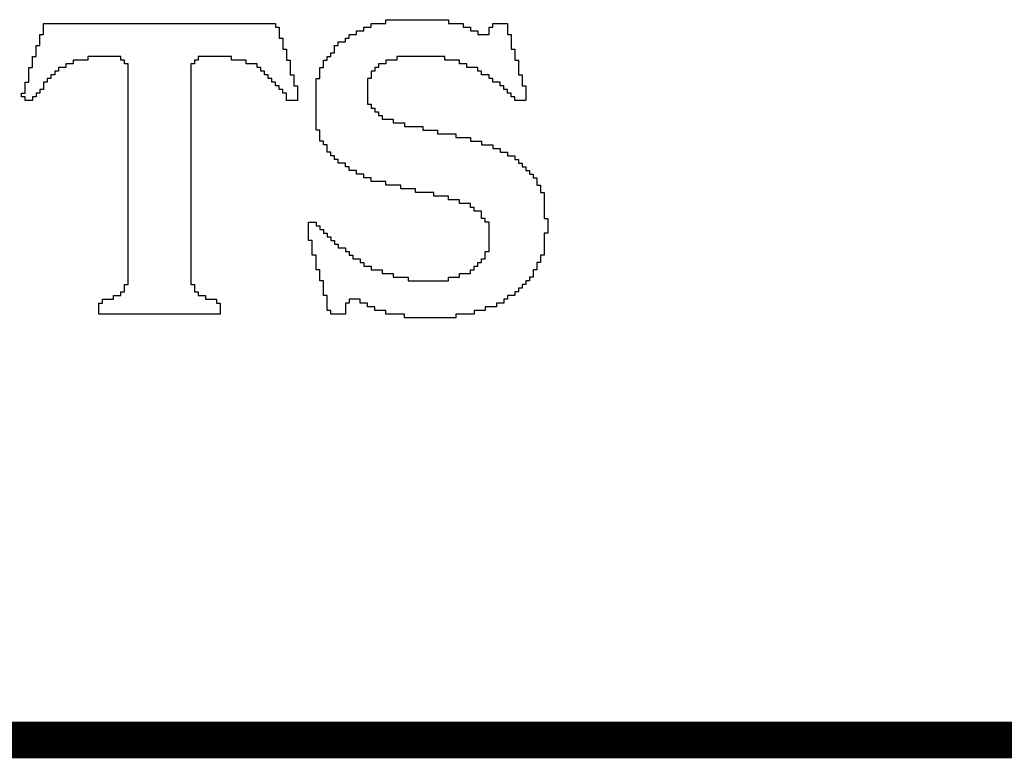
# Model space of a CAD drawing. Header units: inches. Extents: x -2.3 to 12.7, y -2.8 to 6.7.
# Tile 169 of 171: x 11.394 to 11.661, y -1.128 to -0.927. Entities that reach past the tile are written whole.
import ezdxf

# ---------------------------------------------------------------- set-up
doc = ezdxf.new("R2010")
doc.units = ezdxf.units.IN
doc.header["$MEASUREMENT"] = 0
doc.layers.add('M10 Fab Notes', color=56, linetype='Continuous')

msp = doc.modelspace()

# ---------------------------------------------------------------- linework, layer by layer
at = {"layer": 'M10 Fab Notes'}
for p, q in [((11.40024, -0.9289), (11.40024, -0.9279)), ((11.40024, -0.9279), (11.46324, -0.9279)), ((11.46324, -0.9279), (11.46324, -0.9289)), ((11.48924, -0.9289), (11.48924, -0.9279)), ((11.48924, -0.9279), (11.49324, -0.9279)), ((11.49324, -0.9279), (11.49324, -0.9269)), ((11.49324, -0.9269), (11.51024, -0.9269)), ((11.51024, -0.9269), (11.51024, -0.9279)), ((11.51024, -0.9279), (11.51424, -0.9279)), ((11.51424, -0.9279), (11.51424, -0.9289)), ((11.52224, -0.9289), (11.52224, -0.9279)), ((11.52224, -0.9279), (11.52624, -0.9279)), ((11.52624, -0.9279), (11.52624, -0.9289)), ((11.39924, -0.9319), (11.39924, -0.9309)), ((11.39924, -0.9309), (11.40024, -0.9309)), ((11.40024, -0.9299), (11.40024, -0.9289)), ((11.40024, -0.9309), (11.40024, -0.9299)), ((11.46324, -0.9289), (11.46424, -0.9289)), ((11.46424, -0.9289), (11.46424, -0.9299)), ((11.46424, -0.9299), (11.46424, -0.9309)), ((11.46424, -0.9309), (11.46424, -0.9319)), ((11.48324, -0.9319), (11.48324, -0.9309)), ((11.48324, -0.9309), (11.48524, -0.9309)), ((11.48524, -0.9309), (11.48524, -0.9299)), ((11.48524, -0.9299), (11.48724, -0.9299)), ((11.48724, -0.9299), (11.48724, -0.9289)), ((11.48724, -0.9289), (11.48924, -0.9289)), ((11.51424, -0.9289), (11.51624, -0.9289)), ((11.51624, -0.9289), (11.51624, -0.9299)), ((11.51624, -0.9299), (11.51824, -0.9299)), ((11.51824, -0.9299), (11.51824, -0.9309)), ((11.51824, -0.9309), (11.52124, -0.9309)), ((11.52124, -0.9299), (11.52124, -0.9289)), ((11.52124, -0.9289), (11.52224, -0.9289)), ((11.52124, -0.9309), (11.52124, -0.9299)), ((11.52624, -0.9289), (11.52624, -0.9299)), ((11.52624, -0.9299), (11.52624, -0.9309)), ((11.52624, -0.9309), (11.52724, -0.9309)), ((11.52724, -0.9309), (11.52724, -0.9319)), ((11.39924, -0.9329), (11.39924, -0.9319)), ((11.39924, -0.9339), (11.39924, -0.9329)), ((11.46424, -0.9319), (11.46524, -0.9319)), ((11.46524, -0.9319), (11.46524, -0.9329)), ((11.46524, -0.9329), (11.46524, -0.9339)), ((11.48024, -0.9339), (11.48024, -0.9329)), ((11.48024, -0.9329), (11.48224, -0.9329)), ((11.48224, -0.9329), (11.48224, -0.9319)), ((11.48224, -0.9319), (11.48324, -0.9319)), ((11.52724, -0.9319), (11.52724, -0.9329)), ((11.52724, -0.9329), (11.52724, -0.9339)), ((11.39824, -0.9349), (11.39824, -0.9339)), ((11.39824, -0.9339), (11.39924, -0.9339)), ((11.39824, -0.9359), (11.39824, -0.9349)), ((11.39824, -0.9369), (11.39824, -0.9359)), ((11.46524, -0.9339), (11.46524, -0.9349)), ((11.46524, -0.9349), (11.46624, -0.9349)), ((11.46624, -0.9349), (11.46624, -0.9359)), ((11.46624, -0.9359), (11.46624, -0.9369)), ((11.47824, -0.9369), (11.47824, -0.9359)), ((11.47824, -0.9359), (11.47924, -0.9359)), ((11.47924, -0.9349), (11.47924, -0.9339)), ((11.47924, -0.9339), (11.48024, -0.9339)), ((11.47924, -0.9359), (11.47924, -0.9349)), ((11.52724, -0.9339), (11.52724, -0.9349)), ((11.52724, -0.9349), (11.52824, -0.9349)), ((11.52824, -0.9349), (11.52824, -0.9359)), ((11.52824, -0.9359), (11.52824, -0.9369)), ((11.39724, -0.9379), (11.39724, -0.9369)), ((11.39724, -0.9369), (11.39824, -0.9369)), ((11.39724, -0.9389), (11.39724, -0.9379)), ((11.39724, -0.9399), (11.39724, -0.9389)), ((11.40824, -0.9389), (11.40624, -0.9389)), ((11.40624, -0.9389), (11.40624, -0.9399)), ((11.41224, -0.9379), (11.40824, -0.9379)), ((11.40824, -0.9379), (11.40824, -0.9389)), ((11.42124, -0.9369), (11.41224, -0.9369)), ((11.41224, -0.9369), (11.41224, -0.9379)), ((11.42124, -0.9379), (11.42124, -0.9369)), ((11.42224, -0.9379), (11.42124, -0.9379)), ((11.42224, -0.9389), (11.42224, -0.9379)), ((11.42324, -0.9389), (11.42224, -0.9389)), ((11.42324, -0.9399), (11.42324, -0.9389)), ((11.44124, -0.9389), (11.44024, -0.9389)), ((11.44024, -0.9389), (11.44024, -0.9399)), ((11.44224, -0.9379), (11.44124, -0.9379)), ((11.44124, -0.9379), (11.44124, -0.9389)), ((11.45124, -0.9369), (11.44224, -0.9369)), ((11.44224, -0.9369), (11.44224, -0.9379)), ((11.45124, -0.9379), (11.45124, -0.9369)), ((11.45524, -0.9379), (11.45124, -0.9379)), ((11.45524, -0.9389), (11.45524, -0.9379)), ((11.45824, -0.9389), (11.45524, -0.9389)), ((11.45824, -0.9399), (11.45824, -0.9389)), ((11.46624, -0.9369), (11.46624, -0.9379)), ((11.46624, -0.9379), (11.46724, -0.9379)), ((11.46724, -0.9379), (11.46724, -0.9389)), ((11.46724, -0.9389), (11.46724, -0.9399)), ((11.47624, -0.9389), (11.47624, -0.9379)), ((11.47624, -0.9379), (11.47724, -0.9379)), ((11.47624, -0.9399), (11.47624, -0.9389)), ((11.47724, -0.9379), (11.47724, -0.9369)), ((11.47724, -0.9369), (11.47824, -0.9369)), ((11.49324, -0.9389), (11.49124, -0.9389)), ((11.49124, -0.9389), (11.49124, -0.9399)), ((11.49624, -0.9379), (11.49324, -0.9379)), ((11.49324, -0.9379), (11.49324, -0.9389)), ((11.50924, -0.9369), (11.49624, -0.9369)), ((11.49624, -0.9369), (11.49624, -0.9379)), ((11.50924, -0.9379), (11.50924, -0.9369)), ((11.51324, -0.9379), (11.50924, -0.9379)), ((11.51324, -0.9389), (11.51324, -0.9379)), ((11.51524, -0.9389), (11.51324, -0.9389)), ((11.51524, -0.9399), (11.51524, -0.9389)), ((11.52824, -0.9369), (11.52824, -0.9379)), ((11.52824, -0.9379), (11.52924, -0.9379)), ((11.52924, -0.9379), (11.52924, -0.9389)), ((11.52924, -0.9389), (11.52924, -0.9399)), ((11.39624, -0.9409), (11.39624, -0.9399)), ((11.39624, -0.9399), (11.39724, -0.9399)), ((11.39624, -0.9419), (11.39624, -0.9409)), ((11.40424, -0.9409), (11.40324, -0.9409)), ((11.40324, -0.9409), (11.40324, -0.9419)), ((11.40624, -0.9399), (11.40424, -0.9399)), ((11.40424, -0.9399), (11.40424, -0.9409)), ((11.42324, -0.9409), (11.42324, -0.9399)), ((11.42324, -0.9419), (11.42324, -0.9409)), ((11.44024, -0.9399), (11.44024, -0.9409)), ((11.44024, -0.9409), (11.44024, -0.9419)), ((11.45924, -0.9399), (11.45824, -0.9399)), ((11.45924, -0.9409), (11.45924, -0.9399)), ((11.46024, -0.9409), (11.45924, -0.9409)), ((11.46024, -0.9419), (11.46024, -0.9409)), ((11.46724, -0.9399), (11.46724, -0.9409)), ((11.46724, -0.9409), (11.46724, -0.9419)), ((11.47524, -0.9409), (11.47524, -0.9399)), ((11.47524, -0.9399), (11.47624, -0.9399)), ((11.47524, -0.9419), (11.47524, -0.9409)), ((11.49024, -0.9409), (11.48924, -0.9409)), ((11.48924, -0.9409), (11.48924, -0.9419)), ((11.49124, -0.9399), (11.49024, -0.9399)), ((11.49024, -0.9399), (11.49024, -0.9409)), ((11.51824, -0.9399), (11.51524, -0.9399)), ((11.51824, -0.9409), (11.51824, -0.9399)), ((11.51924, -0.9409), (11.51824, -0.9409)), ((11.51924, -0.9419), (11.51924, -0.9409)), ((11.52924, -0.9399), (11.52924, -0.9409)), ((11.52924, -0.9409), (11.52924, -0.9419)), ((11.39524, -0.9449), (11.39524, -0.9439)), ((11.39524, -0.9439), (11.39624, -0.9439)), ((11.39624, -0.9429), (11.39624, -0.9419)), ((11.39624, -0.9439), (11.39624, -0.9429)), ((11.40124, -0.9439), (11.40024, -0.9439)), ((11.40024, -0.9439), (11.40024, -0.9449)), ((11.40224, -0.9429), (11.40124, -0.9429)), ((11.40124, -0.9429), (11.40124, -0.9439)), ((11.40324, -0.9419), (11.40224, -0.9419)), ((11.40224, -0.9419), (11.40224, -0.9429)), ((11.42324, -0.9429), (11.42324, -0.9419)), ((11.42324, -0.9439), (11.42324, -0.9429)), ((11.42324, -0.9449), (11.42324, -0.9439)), ((11.44024, -0.9419), (11.44024, -0.9429)), ((11.44024, -0.9429), (11.44024, -0.9439)), ((11.44024, -0.9439), (11.44024, -0.9449)), ((11.46124, -0.9419), (11.46024, -0.9419)), ((11.46124, -0.9429), (11.46124, -0.9419)), ((11.46224, -0.9429), (11.46124, -0.9429)), ((11.46224, -0.9439), (11.46224, -0.9429)), ((11.46324, -0.9439), (11.46224, -0.9439)), ((11.46324, -0.9449), (11.46324, -0.9439)), ((11.46724, -0.9419), (11.46824, -0.9419)), ((11.46824, -0.9419), (11.46824, -0.9429)), ((11.46824, -0.9429), (11.46824, -0.9439)), ((11.46824, -0.9439), (11.46824, -0.9449)), ((11.47424, -0.9439), (11.47424, -0.9429)), ((11.47424, -0.9429), (11.47524, -0.9429)), ((11.47424, -0.9449), (11.47424, -0.9439)), ((11.47524, -0.9429), (11.47524, -0.9419)), ((11.48924, -0.9429), (11.48824, -0.9429)), ((11.48824, -0.9429), (11.48824, -0.9439)), ((11.48824, -0.9439), (11.48824, -0.9449)), ((11.48924, -0.9419), (11.48924, -0.9429)), ((11.52124, -0.9419), (11.51924, -0.9419)), ((11.52124, -0.9429), (11.52124, -0.9419)), ((11.52224, -0.9429), (11.52124, -0.9429)), ((11.52224, -0.9439), (11.52224, -0.9429)), ((11.52424, -0.9439), (11.52224, -0.9439)), ((11.52424, -0.9449), (11.52424, -0.9439)), ((11.52924, -0.9419), (11.53024, -0.9419)), ((11.53024, -0.9419), (11.53024, -0.9429)), ((11.53024, -0.9429), (11.53024, -0.9439)), ((11.53024, -0.9439), (11.53024, -0.9449)), ((11.39424, -0.9479), (11.39424, -0.9469)), ((11.39424, -0.9469), (11.39524, -0.9469)), ((11.39524, -0.9459), (11.39524, -0.9449)), ((11.39524, -0.9469), (11.39524, -0.9459)), ((11.39924, -0.9469), (11.39824, -0.9469)), ((11.39824, -0.9469), (11.39824, -0.9479)), ((11.40024, -0.9459), (11.39924, -0.9459)), ((11.39924, -0.9459), (11.39924, -0.9469)), ((11.40024, -0.9449), (11.40024, -0.9459)), ((11.42324, -0.9459), (11.42324, -0.9449)), ((11.42324, -0.9469), (11.42324, -0.9459)), ((11.42324, -0.9479), (11.42324, -0.9469)), ((11.44024, -0.9449), (11.44024, -0.9459)), ((11.44024, -0.9459), (11.44024, -0.9469)), ((11.44024, -0.9469), (11.44024, -0.9479)), ((11.46424, -0.9449), (11.46324, -0.9449)), ((11.46424, -0.9459), (11.46424, -0.9449)), ((11.46524, -0.9459), (11.46424, -0.9459)), ((11.46524, -0.9469), (11.46524, -0.9459)), ((11.46624, -0.9469), (11.46524, -0.9469)), ((11.46624, -0.9479), (11.46624, -0.9469)), ((11.46824, -0.9449), (11.46924, -0.9449)), ((11.46924, -0.9449), (11.46924, -0.9459)), ((11.46924, -0.9459), (11.46924, -0.9469)), ((11.46924, -0.9469), (11.46924, -0.9479)), ((11.47424, -0.9459), (11.47424, -0.9449)), ((11.47424, -0.9469), (11.47424, -0.9459)), ((11.47424, -0.9479), (11.47424, -0.9469)), ((11.48824, -0.9449), (11.48824, -0.9459)), ((11.48824, -0.9459), (11.48824, -0.9469)), ((11.48824, -0.9469), (11.48824, -0.9479)), ((11.52524, -0.9449), (11.52424, -0.9449)), ((11.52524, -0.9459), (11.52524, -0.9449)), ((11.52624, -0.9459), (11.52524, -0.9459)), ((11.52624, -0.9469), (11.52624, -0.9459)), ((11.52724, -0.9469), (11.52624, -0.9469)), ((11.52724, -0.9479), (11.52724, -0.9469)), ((11.53024, -0.9449), (11.53124, -0.9449)), ((11.53124, -0.9449), (11.53124, -0.9459)), ((11.53124, -0.9459), (11.53124, -0.9469)), ((11.53124, -0.9469), (11.53124, -0.9479)), ((11.39524, -0.9479), (11.39424, -0.9479)), ((11.39524, -0.9489), (11.39524, -0.9479)), ((11.39724, -0.9489), (11.39524, -0.9489)), ((11.39824, -0.9479), (11.39724, -0.9479)), ((11.39724, -0.9479), (11.39724, -0.9489)), ((11.42324, -0.9489), (11.42324, -0.9479)), ((11.42324, -0.9499), (11.42324, -0.9489)), ((11.44024, -0.9479), (11.44024, -0.9489)), ((11.44024, -0.9489), (11.44024, -0.9499)), ((11.46624, -0.9489), (11.46624, -0.9479)), ((11.46924, -0.9489), (11.46624, -0.9489)), ((11.46924, -0.9479), (11.46924, -0.9489)), ((11.47424, -0.9489), (11.47424, -0.9479)), ((11.47424, -0.9499), (11.47424, -0.9489)), ((11.48824, -0.9479), (11.48824, -0.9489)), ((11.48824, -0.9489), (11.48824, -0.9499)), ((11.52824, -0.9479), (11.52724, -0.9479)), ((11.52824, -0.9489), (11.52824, -0.9479)), ((11.53124, -0.9489), (11.52824, -0.9489)), ((11.53124, -0.9479), (11.53124, -0.9489)), ((11.42324, -0.9509), (11.42324, -0.9499)), ((11.42324, -0.9519), (11.42324, -0.9509)), ((11.42324, -0.9529), (11.42324, -0.9519)), ((11.44024, -0.9499), (11.44024, -0.9509)), ((11.44024, -0.9509), (11.44024, -0.9519)), ((11.44024, -0.9519), (11.44024, -0.9529)), ((11.47424, -0.9509), (11.47424, -0.9499)), ((11.47424, -0.9519), (11.47424, -0.9509)), ((11.47424, -0.9529), (11.47424, -0.9519)), ((11.48824, -0.9499), (11.48924, -0.9499)), ((11.48924, -0.9499), (11.48924, -0.9509)), ((11.48924, -0.9509), (11.49024, -0.9509)), ((11.49024, -0.9509), (11.49024, -0.9519)), ((11.49024, -0.9519), (11.49124, -0.9519)), ((11.49124, -0.9519), (11.49124, -0.9529)), ((11.42324, -0.9539), (11.42324, -0.9529)), ((11.42324, -0.9549), (11.42324, -0.9539)), ((11.42324, -0.9559), (11.42324, -0.9549)), ((11.44024, -0.9529), (11.44024, -0.9539)), ((11.44024, -0.9539), (11.44024, -0.9549)), ((11.44024, -0.9549), (11.44024, -0.9559)), ((11.47424, -0.9539), (11.47424, -0.9529)), ((11.47424, -0.9549), (11.47424, -0.9539)), ((11.47424, -0.9559), (11.47424, -0.9549)), ((11.49124, -0.9529), (11.49224, -0.9529)), ((11.49224, -0.9529), (11.49224, -0.9539)), ((11.49224, -0.9539), (11.49524, -0.9539)), ((11.49524, -0.9539), (11.49524, -0.9549)), ((11.49524, -0.9549), (11.49824, -0.9549)), ((11.49824, -0.9549), (11.49824, -0.9559)), ((11.42324, -0.9569), (11.42324, -0.9559)), ((11.42324, -0.9579), (11.42324, -0.9569)), ((11.44024, -0.9559), (11.44024, -0.9569)), ((11.44024, -0.9569), (11.44024, -0.9579)), ((11.47424, -0.9569), (11.47424, -0.9559)), ((11.47524, -0.9569), (11.47424, -0.9569)), ((11.47524, -0.9579), (11.47524, -0.9569)), ((11.49824, -0.9559), (11.50324, -0.9559)), ((11.50324, -0.9559), (11.50324, -0.9569)), ((11.50324, -0.9569), (11.50724, -0.9569)), ((11.50724, -0.9569), (11.50724, -0.9579)), ((11.42324, -0.9589), (11.42324, -0.9579)), ((11.42324, -0.9599), (11.42324, -0.9589)), ((11.42324, -0.9609), (11.42324, -0.9599)), ((11.44024, -0.9579), (11.44024, -0.9589)), ((11.44024, -0.9589), (11.44024, -0.9599)), ((11.44024, -0.9599), (11.44024, -0.9609)), ((11.47524, -0.9589), (11.47524, -0.9579)), ((11.47524, -0.9599), (11.47524, -0.9589)), ((11.47624, -0.9599), (11.47524, -0.9599)), ((11.47624, -0.9609), (11.47624, -0.9599)), ((11.50724, -0.9579), (11.51224, -0.9579)), ((11.51224, -0.9579), (11.51224, -0.9589)), ((11.51224, -0.9589), (11.51624, -0.9589)), ((11.51624, -0.9589), (11.51624, -0.9599)), ((11.51624, -0.9599), (11.51924, -0.9599)), ((11.51924, -0.9599), (11.51924, -0.9609)), ((11.42324, -0.9619), (11.42324, -0.9609)), ((11.42324, -0.9629), (11.42324, -0.9619)), ((11.42324, -0.9639), (11.42324, -0.9629)), ((11.44024, -0.9609), (11.44024, -0.9619)), ((11.44024, -0.9619), (11.44024, -0.9629)), ((11.44024, -0.9629), (11.44024, -0.9639)), ((11.47724, -0.9609), (11.47624, -0.9609)), ((11.47724, -0.9619), (11.47724, -0.9609)), ((11.47724, -0.9629), (11.47724, -0.9619)), ((11.47824, -0.9629), (11.47724, -0.9629)), ((11.47824, -0.9639), (11.47824, -0.9629)), ((11.51924, -0.9609), (11.52224, -0.9609)), ((11.52224, -0.9609), (11.52224, -0.9619)), ((11.52224, -0.9619), (11.52424, -0.9619)), ((11.52424, -0.9619), (11.52424, -0.9629)), ((11.52424, -0.9629), (11.52624, -0.9629)), ((11.52624, -0.9629), (11.52624, -0.9639)), ((11.42324, -0.9649), (11.42324, -0.9639)), ((11.42324, -0.9659), (11.42324, -0.9649)), ((11.44024, -0.9639), (11.44024, -0.9649)), ((11.44024, -0.9649), (11.44024, -0.9659)), ((11.47924, -0.9639), (11.47824, -0.9639)), ((11.47924, -0.9649), (11.47924, -0.9639)), ((11.48024, -0.9649), (11.47924, -0.9649)), ((11.48024, -0.9659), (11.48024, -0.9649)), ((11.52624, -0.9639), (11.52824, -0.9639)), ((11.52824, -0.9639), (11.52824, -0.9649)), ((11.52824, -0.9649), (11.52924, -0.9649)), ((11.52924, -0.9649), (11.52924, -0.9659)), ((11.42324, -0.9669), (11.42324, -0.9659)), ((11.42324, -0.9679), (11.42324, -0.9669)), ((11.42324, -0.9689), (11.42324, -0.9679)), ((11.44024, -0.9659), (11.44024, -0.9669)), ((11.44024, -0.9669), (11.44024, -0.9679)), ((11.44024, -0.9679), (11.44024, -0.9689)), ((11.48224, -0.9659), (11.48024, -0.9659)), ((11.48224, -0.9669), (11.48224, -0.9659)), ((11.48324, -0.9669), (11.48224, -0.9669)), ((11.48324, -0.9679), (11.48324, -0.9669)), ((11.48524, -0.9679), (11.48324, -0.9679)), ((11.48524, -0.9689), (11.48524, -0.9679)), ((11.52924, -0.9659), (11.53024, -0.9659)), ((11.53024, -0.9659), (11.53024, -0.9669)), ((11.53024, -0.9669), (11.53124, -0.9669)), ((11.53124, -0.9669), (11.53124, -0.9679)), ((11.53124, -0.9679), (11.53224, -0.9679)), ((11.53224, -0.9679), (11.53224, -0.9689)), ((11.42324, -0.9699), (11.42324, -0.9689)), ((11.42324, -0.9709), (11.42324, -0.9699)), ((11.42324, -0.9719), (11.42324, -0.9709)), ((11.44024, -0.9689), (11.44024, -0.9699)), ((11.44024, -0.9699), (11.44024, -0.9709)), ((11.44024, -0.9709), (11.44024, -0.9719)), ((11.48724, -0.9689), (11.48524, -0.9689)), ((11.48724, -0.9699), (11.48724, -0.9689)), ((11.48924, -0.9699), (11.48724, -0.9699)), ((11.48924, -0.9709), (11.48924, -0.9699)), ((11.49324, -0.9709), (11.48924, -0.9709)), ((11.49324, -0.9719), (11.49324, -0.9709)), ((11.53224, -0.9689), (11.53324, -0.9689)), ((11.53324, -0.9689), (11.53324, -0.9699)), ((11.53324, -0.9699), (11.53424, -0.9699)), ((11.53424, -0.9699), (11.53424, -0.9709)), ((11.53424, -0.9709), (11.53424, -0.9719)), ((11.42324, -0.9729), (11.42324, -0.9719)), ((11.42324, -0.9739), (11.42324, -0.9729)), ((11.44024, -0.9719), (11.44024, -0.9729)), ((11.44024, -0.9729), (11.44024, -0.9739)), ((11.49724, -0.9719), (11.49324, -0.9719)), ((11.49724, -0.9729), (11.49724, -0.9719)), ((11.50124, -0.9729), (11.49724, -0.9729)), ((11.50124, -0.9739), (11.50124, -0.9729)), ((11.53424, -0.9719), (11.53524, -0.9719)), ((11.53524, -0.9719), (11.53524, -0.9729)), ((11.53524, -0.9729), (11.53524, -0.9739)), ((11.42324, -0.9749), (11.42324, -0.9739)), ((11.42324, -0.9759), (11.42324, -0.9749)), ((11.42324, -0.9769), (11.42324, -0.9759)), ((11.44024, -0.9739), (11.44024, -0.9749)), ((11.44024, -0.9749), (11.44024, -0.9759)), ((11.44024, -0.9759), (11.44024, -0.9769)), ((11.50624, -0.9739), (11.50124, -0.9739)), ((11.50624, -0.9749), (11.50624, -0.9739)), ((11.51024, -0.9749), (11.50624, -0.9749)), ((11.51024, -0.9759), (11.51024, -0.9749)), ((11.51324, -0.9759), (11.51024, -0.9759)), ((11.51324, -0.9769), (11.51324, -0.9759)), ((11.53524, -0.9739), (11.53624, -0.9739)), ((11.53624, -0.9739), (11.53624, -0.9749)), ((11.53624, -0.9749), (11.53624, -0.9759)), ((11.53624, -0.9759), (11.53624, -0.9769)), ((11.42324, -0.9779), (11.42324, -0.9769)), ((11.42324, -0.9789), (11.42324, -0.9779)), ((11.42324, -0.9799), (11.42324, -0.9789)), ((11.44024, -0.9769), (11.44024, -0.9779)), ((11.44024, -0.9779), (11.44024, -0.9789)), ((11.44024, -0.9789), (11.44024, -0.9799)), ((11.51624, -0.9769), (11.51324, -0.9769)), ((11.51624, -0.9779), (11.51624, -0.9769)), ((11.51724, -0.9779), (11.51624, -0.9779)), ((11.51724, -0.9789), (11.51724, -0.9779)), ((11.51924, -0.9789), (11.51724, -0.9789)), ((11.51924, -0.9799), (11.51924, -0.9789)), ((11.53624, -0.9769), (11.53624, -0.9779)), ((11.53624, -0.9779), (11.53624, -0.9789)), ((11.53624, -0.9789), (11.53624, -0.9799)), ((11.42324, -0.9809), (11.42324, -0.9799)), ((11.42324, -0.9819), (11.42324, -0.9809)), ((11.44024, -0.9799), (11.44024, -0.9809)), ((11.44024, -0.9809), (11.44024, -0.9819)), ((11.51924, -0.9809), (11.51924, -0.9799)), ((11.52024, -0.9809), (11.51924, -0.9809)), ((11.52024, -0.9819), (11.52024, -0.9809)), ((11.53624, -0.9799), (11.53624, -0.9809)), ((11.53624, -0.9809), (11.53724, -0.9809)), ((11.53724, -0.9809), (11.53724, -0.9819)), ((11.42324, -0.9829), (11.42324, -0.9819)), ((11.42324, -0.9839), (11.42324, -0.9829)), ((11.42324, -0.9849), (11.42324, -0.9839)), ((11.44024, -0.9819), (11.44024, -0.9829)), ((11.44024, -0.9829), (11.44024, -0.9839)), ((11.44024, -0.9839), (11.44024, -0.9849)), ((11.47224, -0.9829), (11.47224, -0.9819)), ((11.47224, -0.9819), (11.47424, -0.9819)), ((11.47224, -0.9839), (11.47224, -0.9829)), ((11.47224, -0.9849), (11.47224, -0.9839)), ((11.47424, -0.9819), (11.47424, -0.9829)), ((11.47424, -0.9829), (11.47524, -0.9829)), ((11.47524, -0.9829), (11.47524, -0.9839)), ((11.47524, -0.9839), (11.47624, -0.9839)), ((11.47624, -0.9839), (11.47624, -0.9849)), ((11.52124, -0.9819), (11.52024, -0.9819)), ((11.52124, -0.9829), (11.52124, -0.9819)), ((11.52124, -0.9839), (11.52124, -0.9829)), ((11.52124, -0.9849), (11.52124, -0.9839)), ((11.53724, -0.9819), (11.53724, -0.9829)), ((11.53724, -0.9829), (11.53724, -0.9839)), ((11.53724, -0.9839), (11.53724, -0.9849)), ((11.42324, -0.9859), (11.42324, -0.9849)), ((11.42324, -0.9869), (11.42324, -0.9859)), ((11.42324, -0.9879), (11.42324, -0.9869)), ((11.44024, -0.9849), (11.44024, -0.9859)), ((11.44024, -0.9859), (11.44024, -0.9869)), ((11.44024, -0.9869), (11.44024, -0.9879)), ((11.47224, -0.9859), (11.47224, -0.9849)), ((11.47224, -0.9869), (11.47224, -0.9859)), ((11.47324, -0.9869), (11.47224, -0.9869)), ((11.47324, -0.9879), (11.47324, -0.9869)), ((11.47624, -0.9849), (11.47724, -0.9849)), ((11.47724, -0.9849), (11.47724, -0.9859)), ((11.47724, -0.9859), (11.47824, -0.9859)), ((11.47824, -0.9859), (11.47824, -0.9869)), ((11.47824, -0.9869), (11.47924, -0.9869)), ((11.47924, -0.9869), (11.47924, -0.9879)), ((11.52124, -0.9859), (11.52124, -0.9849)), ((11.52124, -0.9869), (11.52124, -0.9859)), ((11.52124, -0.9879), (11.52124, -0.9869)), ((11.53724, -0.9849), (11.53624, -0.9849)), ((11.53624, -0.9849), (11.53624, -0.9859)), ((11.53624, -0.9859), (11.53624, -0.9869)), ((11.53624, -0.9869), (11.53624, -0.9879)), ((11.42324, -0.9889), (11.42324, -0.9879)), ((11.42324, -0.9899), (11.42324, -0.9889)), ((11.44024, -0.9879), (11.44024, -0.9889)), ((11.44024, -0.9889), (11.44024, -0.9899)), ((11.47324, -0.9889), (11.47324, -0.9879)), ((11.47324, -0.9899), (11.47324, -0.9889)), ((11.47924, -0.9879), (11.48024, -0.9879)), ((11.48024, -0.9879), (11.48024, -0.9889)), ((11.48024, -0.9889), (11.48224, -0.9889)), ((11.48224, -0.9889), (11.48224, -0.9899)), ((11.52124, -0.9889), (11.52124, -0.9879)), ((11.52124, -0.9899), (11.52124, -0.9889)), ((11.53624, -0.9879), (11.53624, -0.9889)), ((11.53624, -0.9889), (11.53624, -0.9899)), ((11.42324, -0.9909), (11.42324, -0.9899)), ((11.42324, -0.9919), (11.42324, -0.9909)), ((11.42324, -0.9929), (11.42324, -0.9919)), ((11.44024, -0.9899), (11.44024, -0.9909)), ((11.44024, -0.9909), (11.44024, -0.9919)), ((11.44024, -0.9919), (11.44024, -0.9929)), ((11.47324, -0.9909), (11.47324, -0.9899)), ((11.47424, -0.9909), (11.47324, -0.9909)), ((11.47424, -0.9919), (11.47424, -0.9909)), ((11.47424, -0.9929), (11.47424, -0.9919)), ((11.48224, -0.9899), (11.48324, -0.9899)), ((11.48324, -0.9899), (11.48324, -0.9909)), ((11.48324, -0.9909), (11.48424, -0.9909)), ((11.48424, -0.9909), (11.48424, -0.9919)), ((11.48424, -0.9919), (11.48624, -0.9919)), ((11.48624, -0.9919), (11.48624, -0.9929)), ((11.51924, -0.9929), (11.51924, -0.9919)), ((11.51924, -0.9919), (11.52024, -0.9919)), ((11.52024, -0.9909), (11.52024, -0.9899)), ((11.52024, -0.9899), (11.52124, -0.9899)), ((11.52024, -0.9919), (11.52024, -0.9909)), ((11.53624, -0.9909), (11.53524, -0.9909)), ((11.53524, -0.9909), (11.53524, -0.9919)), ((11.53524, -0.9919), (11.53524, -0.9929)), ((11.53624, -0.9899), (11.53624, -0.9909)), ((11.42324, -0.9939), (11.42324, -0.9929)), ((11.42324, -0.9949), (11.42324, -0.9939)), ((11.42324, -0.9959), (11.42324, -0.9949)), ((11.44024, -0.9929), (11.44024, -0.9939)), ((11.44024, -0.9939), (11.44024, -0.9949)), ((11.44024, -0.9949), (11.44024, -0.9959)), ((11.47424, -0.9939), (11.47424, -0.9929)), ((11.47424, -0.9949), (11.47424, -0.9939)), ((11.47524, -0.9949), (11.47424, -0.9949)), ((11.47524, -0.9959), (11.47524, -0.9949)), ((11.48624, -0.9929), (11.48724, -0.9929)), ((11.48724, -0.9929), (11.48724, -0.9939)), ((11.48724, -0.9939), (11.48924, -0.9939)), ((11.48924, -0.9939), (11.48924, -0.9949)), ((11.48924, -0.9949), (11.49224, -0.9949)), ((11.49224, -0.9949), (11.49224, -0.9959)), ((11.51624, -0.9959), (11.51624, -0.9949)), ((11.51624, -0.9949), (11.51724, -0.9949)), ((11.51724, -0.9949), (11.51724, -0.9939)), ((11.51724, -0.9939), (11.51824, -0.9939)), ((11.51824, -0.9939), (11.51824, -0.9929)), ((11.51824, -0.9929), (11.51924, -0.9929)), ((11.53424, -0.9949), (11.53324, -0.9949)), ((11.53324, -0.9949), (11.53324, -0.9959)), ((11.53524, -0.9929), (11.53424, -0.9929)), ((11.53424, -0.9929), (11.53424, -0.9939)), ((11.53424, -0.9939), (11.53424, -0.9949)), ((11.42324, -0.9969), (11.42324, -0.9959)), ((11.42324, -0.9979), (11.42324, -0.9969)), ((11.44024, -0.9959), (11.44024, -0.9969)), ((11.44024, -0.9969), (11.44024, -0.9979)), ((11.47524, -0.9969), (11.47524, -0.9959)), ((11.47524, -0.9979), (11.47524, -0.9969)), ((11.49224, -0.9959), (11.49524, -0.9959)), ((11.49524, -0.9959), (11.49524, -0.9969)), ((11.49524, -0.9969), (11.49924, -0.9969)), ((11.49924, -0.9969), (11.49924, -0.9979)), ((11.51024, -0.9979), (11.51024, -0.9969)), ((11.51024, -0.9969), (11.51324, -0.9969)), ((11.51324, -0.9969), (11.51324, -0.9959)), ((11.51324, -0.9959), (11.51624, -0.9959)), ((11.53324, -0.9969), (11.53224, -0.9969)), ((11.53224, -0.9969), (11.53224, -0.9979)), ((11.53324, -0.9959), (11.53324, -0.9969)), ((11.42224, -0.9999), (11.42224, -0.9989)), ((11.42224, -0.9989), (11.42324, -0.9989)), ((11.42224, -1.0009), (11.42224, -0.9999)), ((11.42324, -0.9989), (11.42324, -0.9979)), ((11.44024, -0.9979), (11.44024, -0.9989)), ((11.44024, -0.9989), (11.44124, -0.9989)), ((11.44124, -0.9989), (11.44124, -0.9999)), ((11.44124, -0.9999), (11.44124, -1.0009)), ((11.47624, -0.9979), (11.47524, -0.9979)), ((11.47624, -0.9989), (11.47624, -0.9979)), ((11.47624, -0.9999), (11.47624, -0.9989)), ((11.47624, -1.0009), (11.47624, -0.9999)), ((11.49924, -0.9979), (11.51024, -0.9979)), ((11.53024, -0.9999), (11.52924, -0.9999)), ((11.52924, -0.9999), (11.52924, -1.0009)), ((11.53124, -0.9989), (11.53024, -0.9989)), ((11.53024, -0.9989), (11.53024, -0.9999)), ((11.53224, -0.9979), (11.53124, -0.9979)), ((11.53124, -0.9979), (11.53124, -0.9989)), ((11.41624, -1.0039), (11.41624, -1.0029)), ((11.41624, -1.0029), (11.41924, -1.0029)), ((11.41924, -1.0029), (11.41924, -1.0019)), ((11.41924, -1.0019), (11.42124, -1.0019)), ((11.42124, -1.0019), (11.42124, -1.0009)), ((11.42124, -1.0009), (11.42224, -1.0009)), ((11.44124, -1.0009), (11.44224, -1.0009)), ((11.44224, -1.0009), (11.44224, -1.0019)), ((11.44224, -1.0019), (11.44424, -1.0019)), ((11.44424, -1.0019), (11.44424, -1.0029)), ((11.44424, -1.0029), (11.44724, -1.0029)), ((11.44724, -1.0029), (11.44724, -1.0039)), ((11.47624, -1.0019), (11.47624, -1.0009)), ((11.47724, -1.0019), (11.47624, -1.0019)), ((11.47724, -1.0029), (11.47724, -1.0019)), ((11.47724, -1.0039), (11.47724, -1.0029)), ((11.48624, -1.0029), (11.48324, -1.0029)), ((11.48324, -1.0029), (11.48324, -1.0039)), ((11.48624, -1.0039), (11.48624, -1.0029)), ((11.52624, -1.0029), (11.52524, -1.0029)), ((11.52524, -1.0029), (11.52524, -1.0039)), ((11.52824, -1.0019), (11.52624, -1.0019)), ((11.52624, -1.0019), (11.52624, -1.0029)), ((11.52924, -1.0009), (11.52824, -1.0009)), ((11.52824, -1.0009), (11.52824, -1.0019)), ((11.41524, -1.0049), (11.41524, -1.0039)), ((11.41524, -1.0039), (11.41624, -1.0039)), ((11.41524, -1.0059), (11.41524, -1.0049)), ((11.44724, -1.0039), (11.44824, -1.0039)), ((11.44824, -1.0039), (11.44824, -1.0049)), ((11.44824, -1.0049), (11.44824, -1.0059)), ((11.47724, -1.0049), (11.47724, -1.0039)), ((11.47724, -1.0059), (11.47724, -1.0049)), ((11.48324, -1.0039), (11.48224, -1.0039)), ((11.48224, -1.0039), (11.48224, -1.0049)), ((11.48224, -1.0049), (11.48224, -1.0059)), ((11.48824, -1.0039), (11.48624, -1.0039)), ((11.48824, -1.0049), (11.48824, -1.0039)), ((11.49024, -1.0049), (11.48824, -1.0049)), ((11.49024, -1.0059), (11.49024, -1.0049)), ((11.52324, -1.0049), (11.52024, -1.0049)), ((11.52024, -1.0049), (11.52024, -1.0059)), ((11.52524, -1.0039), (11.52324, -1.0039)), ((11.52324, -1.0039), (11.52324, -1.0049)), ((11.41524, -1.0069), (11.41524, -1.0059)), ((11.44824, -1.0069), (11.41524, -1.0069)), ((11.44824, -1.0059), (11.44824, -1.0069)), ((11.47824, -1.0059), (11.47724, -1.0059)), ((11.47824, -1.0069), (11.47824, -1.0059)), ((11.48224, -1.0069), (11.47824, -1.0069)), ((11.48224, -1.0059), (11.48224, -1.0069)), ((11.49324, -1.0059), (11.49024, -1.0059)), ((11.49324, -1.0069), (11.49324, -1.0059)), ((11.49824, -1.0069), (11.49324, -1.0069)), ((11.49824, -1.0079), (11.49824, -1.0069)), ((11.51224, -1.0079), (11.49824, -1.0079)), ((11.51724, -1.0069), (11.51224, -1.0069)), ((11.51224, -1.0069), (11.51224, -1.0079)), ((11.52024, -1.0059), (11.51724, -1.0059)), ((11.51724, -1.0059), (11.51724, -1.0069))]:
    msp.add_line(p, q, dxfattribs=at)
msp.add_lwpolyline([(9.46024, -1.12265, 0.01, 0.01, 0), (12.46024, -1.12265, 0.01, 0.01, 0)], format="xyseb", dxfattribs=at)

doc.saveas('drawing.dxf')
